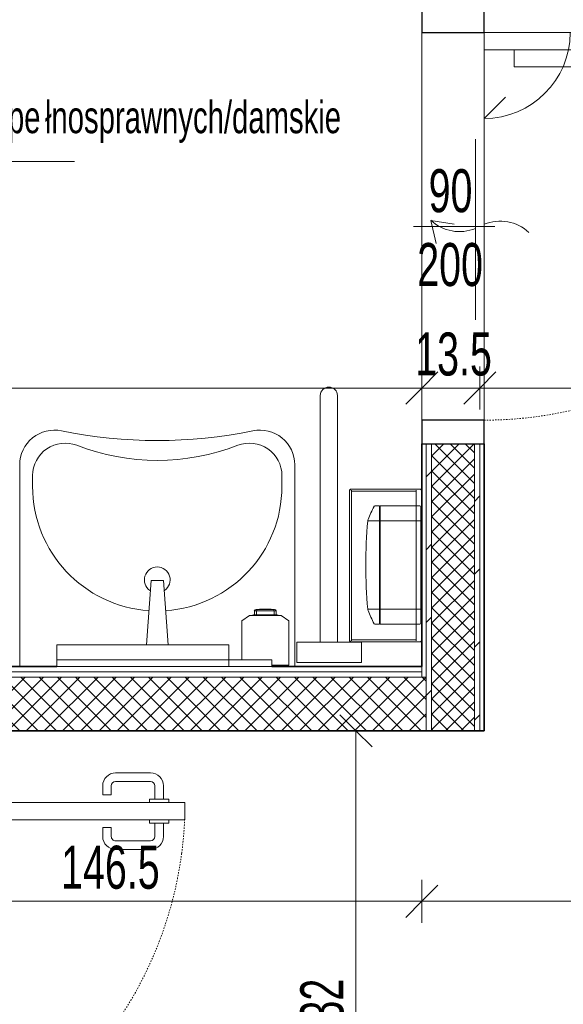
# Model space of a CAD drawing. Header units: centimetres. Extents: x 376 to 6517, y 1901 to 66534.
# Tile 44 of 115: x 2069 to 2195, y 65743 to 65972. Entities that reach past the tile are written whole.
import ezdxf

# ---------------------------------------------------------------- set-up
doc = ezdxf.new("R2010")
doc.units = ezdxf.units.CM
doc.linetypes.add('Kreska', pattern=[0.635, 0.3175, -0.3175])
for name, color, linetype, lineweight in [('A-ANNO-DIMS', 7, 'Continuous', 5), ('A-ANNO-DIMS-50', 7, 'Continuous', 5), ('A-AREA-IDEN', 7, 'Continuous', 5), ('A-DETL-GENF', 7, 'Continuous', 5), ('A-DETL-THIN', 7, 'Continuous', 5), ('A-DOOR', 7, 'Continuous', 5), ('A-DOOR-FRAM', 7, 'Continuous', 25), ('A-DOOR-HDLN', 7, 'Kreska', 5), ('A-DOOR-IDEN', 7, 'Continuous', 5), ('A-GENM', 7, 'Continuous', 5), ('A-WALL', 7, 'Continuous', 35), ('A-WALL-PATT', 7, 'Continuous', 35), ('I-FURN', 7, 'Continuous', 5), ('P-SANR-FIXT', 7, 'Continuous', 5)]:
    doc.layers.add(name, color=color, linetype=linetype, lineweight=lineweight)
doc.styles.add('Arial Narrow_1', font='ARIALN.TTF', dxfattribs={"width": 0.8, "height": 10})
doc.styles.add('Arial_I_1', font='arial.ttf', dxfattribs={"width": 0.65, "height": 7.5})
doc.dimstyles.new('standard_wielkość_otworów', dxfattribs={"dimscale": 30.48, "dimtxt": 10.23431, "dimasz": 0.246063, "dimexe": 0.164042, "dimexo": 0.0625, "dimgap": 0, "dimtad": 1, "dimdec": 1, "dimrnd": 0.5, "dimdsep": 46, "dimtxsty": 'Arial Narrow_1', "dimblk1": 'OBLIQUE', "dimblk2": 'OBLIQUE', "dimsah": 1, "dimcen": 0.09, "dimazin": 0, "dimtfac": 1, "dimtdec": 4, "dimtix": 1, "dimtmove": 0, "dimatfit": 3, "dimfxl": 0.164042, "dimfxlon": 1, "dimtvp": 1, "dimtolj": 1, "dimtzin": 0, "dimarcsym": 2})
pattern_1 = [(45, (-61328.214, 83.225), (-8.4852814, 8.4852814), [])]

# ---------------------------------------------------------------- blocks, each defined once
blk = doc.blocks.new('OHy Zestaw Umywalka przystosowana ___FK_04_0 - _64 x 55_-9280836-__-00_00 Przyziemie PB')
at = {"layer": 'P-SANR-FIXT', "color": 142, "true_color": 0x0080c0}
for p, q in [((-19.5, -54.39), (-19.5, -7.5)), ((44.5, -7.5), (44.5, -54.39)), ((10, -12.5), (15, -12.5)), ((10, -12.5), (11.05, -27.5)), ((13.95, -27.5), (15, -12.5)), ((13.95, -27.5), (11.05, -27.5)), ((-16.5, -49.41), (-16.5, -51.91)), ((41.5, -49.41), (41.5, -51.91))]:
    blk.add_line(p, q, dxfattribs=at)
for centre, radius, start, end in [((12.5, -49.41), 29, 93.8489, 180), ((12.5, -49.41), 29, 0, 86.1511), ((12.5, -27.63), 3, 124.7418, 270), ((12.5, -27.63), 3, 270, 55.2582), ((-8.96, -51.91), 7.54, 180, 291.1202), ((33.96, -51.91), 7.54, 248.8798, 0), ((-11.39, -54.39), 8.11, 180, 281.6426), ((36.39, -54.39), 8.11, 258.3574, 0), ((12.5, -107.46), 52.01, 68.8798, 111.1202), ((12.5, -170.32), 110.26, 78.3574, 101.6426)]:
    blk.add_arc(centre, radius, start, end, dxfattribs=at)
blk = doc.blocks.new('MEBLE lustro łazienka wtopione - MEBLE lustro łazienka wtopione-8946309-__-00_00 Przyziemie PB')
at = {"layer": 'I-FURN'}
for p, q in [((20, 0), (-30, 0)), ((-30, 0), (-30, -1.5)), ((-30, -1.5), (20, -1.5)), ((-20, -5), (-20, 0)), ((-20, 0), (20, 0)), ((20, 0), (20, -5)), ((20, -1.5), (20, 0)), ((20, -5), (-20, -5))]:
    blk.add_line(p, q, dxfattribs=at)
blk = doc.blocks.new('Mediclinics_Foam soap dispenser_DJF0032x - DJ0032-8255238-__-00_00 Przyziemie PB')
at = {"layer": 'A-GENM'}
for p, q in [((63687.29, 65833.59), (63687.54, 65833.68)), ((63687.54, 65833.68), (63690.3, 65833.68)), ((63687.75, 65833.68), (63687.75, 65834.64)), ((63692.86, 65834.64), (63687.75, 65834.64)), ((63688.15, 65834.91), (63692.45, 65834.91)), ((63688.23, 65833.68), (63688.23, 65834.64)), ((63688.97, 65834.99), (63690.3, 65834.99)), ((63688.97, 65834.91), (63688.97, 65834.99)), ((63691.64, 65834.99), (63690.3, 65834.99)), ((63693.07, 65833.68), (63690.3, 65833.68)), ((63691.64, 65834.91), (63691.64, 65834.99)), ((63692.37, 65834.64), (63692.37, 65833.68)), ((63692.86, 65833.68), (63692.86, 65834.64)), ((63693.32, 65833.59), (63693.07, 65833.68)), ((63684.8, 65832.26), (63686.59, 65833.51)), ((63684.8, 65832.26), (63684.8, 65823.19)), ((63686.59, 65833.51), (63694.02, 65833.51)), ((63688.04, 65833.58), (63687.29, 65833.59)), ((63687.29, 65833.51), (63687.29, 65833.59)), ((63688.04, 65833.58), (63692.56, 65833.58)), ((63693.32, 65833.59), (63692.56, 65833.58)), ((63693.32, 65833.51), (63693.32, 65833.59)), ((63694.02, 65833.51), (63695.8, 65832.26)), ((63695.8, 65832.26), (63695.8, 65821.94)), ((63695.8, 65821.94), (63691.8, 65821.94)), ((63691.8, 65821.69), (63695.8, 65821.69))]:
    blk.add_line(p, q, dxfattribs=at)
for centre, start, end in [((63688.15, 65834.47), 90.2541, 157.1598), ((63692.45, 65834.47), 22.8402, 89.7459)]:
    blk.add_arc(centre, 0.443, start, end, dxfattribs=at)
for centre, major_axis, ratio, start_param, end_param in [((63700.59, 65831.89), (13.36, 0), 0.367595, 2.769734, 2.791289), ((63688.43, 65834.4), (-0.007, 0.505), 0.438242, 6.262186, 7.360585), ((63692.15, 65834.4), (0.043, 0.503), 0.470954, 5.236717, 6.335626), ((63680.02, 65831.89), (13.36, 0), 0.367595, 0.350259, 0.371821)]:
    blk.add_ellipse(centre, major_axis=major_axis, ratio=ratio, start_param=start_param, end_param=end_param, dxfattribs=at)
blk = doc.blocks.new('Drz Drzwi pełne x1 ___FK_04_1 - Dd - W - łazienkowe - 101 x 207_5 _90 x 200_-8767902-__-00_00 Przyziemie PB')
at = {"layer": 'A-DETL-GENF'}
for p, q in [((-41.1, 40.25), (-37.1, 40.25)), ((-37.1, 40.25), (-37.1, 14.25)), ((-41.1, 14.25), (-37.1, 14.25)), ((-25.1, 7.25), (-30.05, 12.2))]:
    blk.add_line(p, q, dxfattribs=at)
blk.add_arc((-45.1, 7.25), 20, 360, 90, dxfattribs=at)
at = {"layer": 'A-DOOR'}
for p, q in [((-45.1, 97.45), (-41.1, 97.45)), ((-45.1, 97.45), (-45.1, 7.25)), ((-41.1, 97.45), (-41.1, 7.25)), ((-45.9, 92.45), (-49, 92.45)), ((-45.9, 93.7), (-45.1, 93.7)), ((-45.9, 89.2), (-45.9, 93.7)), ((-40.3, 93.7), (-41.1, 93.7)), ((-40.3, 89.2), (-40.3, 93.7)), ((-40.3, 92.45), (-37.2, 92.45)), ((-52, 81.31), (-52, 89.45)), ((-50, 81.31), (-50, 89.45)), ((-45.9, 90.45), (-49, 90.45)), ((-40.3, 90.45), (-37.2, 90.45)), ((-36.2, 81.31), (-36.2, 89.45)), ((-34.2, 81.31), (-34.2, 89.45)), ((-45.1, 89.2), (-45.9, 89.2)), ((-41.1, 89.2), (-40.3, 89.2)), ((-46.9, 80.31), (-49, 80.31)), ((-46.9, 78.31), (-46.9, 80.31)), ((-39.3, 78.31), (-39.3, 80.31)), ((-39.3, 80.31), (-37.2, 80.31)), ((-46.9, 78.31), (-49, 78.31)), ((-39.3, 78.31), (-37.2, 78.31)), ((-41.1, 7.25), (-45.1, 7.25)), ((-20.27, 7.25), (21.73, 7.25)), ((-20.27, 5.25), (21.73, 5.25)), ((-0.54, 0.27), (-1.4, -5.16)), ((3.96, -3.92), (-1.4, -5.16))]:
    blk.add_line(p, q, dxfattribs=at)
for centre, radius, start, end in [((-49, 89.45), 3, 90, 180), ((-37.2, 89.45), 3, 360, 90), ((-49, 89.45), 1, 90, 180), ((-37.2, 89.45), 1, 0, 90), ((-49, 81.31), 3, 180, 270), ((-49, 81.31), 1, 180, 270), ((-37.2, 81.31), 3, 270, 0), ((-37.2, 81.31), 1, 270, 0), ((8.57, 10.99), 9.79, 137.0478, 202.456), ((-8.57, 1.51), 9.79, 317.0478, 22.456)]:
    blk.add_arc(centre, radius, start, end, dxfattribs=at)
at = {"layer": 'A-DOOR-FRAM'}
for p, q in [((-45.1, 7.25), (-50.6, 7.25)), ((-50.6, 7.25), (-50.6, -7.25)), ((-45.1, -7.25), (-45.1, 7.25)), ((50.6, 7.25), (45.1, 7.25)), ((45.1, 7.25), (45.1, -7.25)), ((50.6, -7.25), (50.6, 7.25)), ((-50.6, -7.25), (-45.1, -7.25)), ((45.1, -7.25), (50.6, -7.25))]:
    blk.add_line(p, q, dxfattribs=at)
at = {"layer": 'A-DOOR-HDLN'}
blk.add_arc((-45.1, 7.25), 90.2, 360, 90, dxfattribs=at)
blk = doc.blocks.new('Mediclinics_Steel paper towel CZ folds dispenser_DT2106x - DT2106C-9027484-__-00_00 Przyziemie PB')
at = {"layer": 'A-GENM'}
for p, q in [((63716.88, 65859.02), (63715.76, 65859.02)), ((63716.88, 65845.27), (63716.88, 65859.02)), ((63716.98, 65859.02), (63726.28, 65859.02)), ((63716.98, 65845.27), (63716.98, 65859.02)), ((63726.48, 65858.82), (63726.48, 65845.27)), ((63714.11, 65855.56), (63716.88, 65855.56)), ((63716.98, 65855.56), (63726.48, 65855.56)), ((63726.48, 65856.19), (63726.7, 65855.87)), ((63726.7, 65855.87), (63726.7, 65854.22)), ((63726.48, 65852.25), (63726.7, 65852.57)), ((63726.7, 65852.57), (63726.7, 65854.22)), ((63716.88, 65845.27), (63716.88, 65831.52)), ((63716.98, 65845.27), (63716.98, 65831.52)), ((63726.7, 65846.57), (63726.48, 65846.73)), ((63726.48, 65845.93), (63726.7, 65845.82)), ((63726.48, 65831.72), (63726.48, 65845.27)), ((63726.7, 65846.57), (63726.7, 65843.97)), ((63726.48, 65844.61), (63726.7, 65844.72)), ((63726.7, 65843.97), (63726.48, 65843.81)), ((63726.48, 65838.29), (63726.7, 65837.97)), ((63726.7, 65837.97), (63726.7, 65836.32)), ((63726.7, 65834.67), (63726.7, 65836.32)), ((63714.11, 65834.98), (63716.88, 65834.98)), ((63716.98, 65834.98), (63726.48, 65834.98)), ((63726.48, 65834.35), (63726.7, 65834.67)), ((63716.88, 65831.52), (63715.76, 65831.52)), ((63716.98, 65831.52), (63726.28, 65831.52))]:
    blk.add_line(p, q, dxfattribs=at)
for centre, radius, start, end in [((63767.28, 65833.54), 57.58, 153.8483, 157.1833), ((63715.76, 65858.82), 0.2, 90, 155.5862), ((63726.28, 65858.82), 0.2, 0, 90), ((63832.11, 65845.71), 118.41, 175.2281, 180.2113), ((63715.06, 65855.47), 0.949, 154.5793, 174.5274), ((63832.11, 65844.83), 118.41, 179.7887, 184.7719), ((63715.06, 65835.07), 0.949, 185.4726, 205.4207), ((63767.28, 65857), 57.58, 202.8167, 206.1517), ((63715.76, 65831.72), 0.2, 204.4138, 270), ((63726.28, 65831.72), 0.2, 270, 0)]:
    blk.add_arc(centre, radius, start, end, dxfattribs=at)
blk = doc.blocks.new('PRD_AR_WstBns_RodanWasteBin_RODX605_605S_607 - RODX605-8269103-__-00_00 Przyziemie PB')
at = {"layer": 'I-FURN'}
for p, q in [((63709.9, 65862.69), (63709.9, 65827.64)), ((63726.7, 65862.91), (63710.13, 65862.91)), ((63710.35, 65827.64), (63710.35, 65862.69)), ((63710.35, 65862.46), (63725.4, 65862.46)), ((63725.4, 65862.69), (63725.4, 65827.64)), ((63710.13, 65827.41), (63726.7, 65827.41)), ((63725.4, 65827.86), (63710.35, 65827.86))]:
    blk.add_line(p, q, dxfattribs=at)
for points, knots in [([(63709.97, 65862.85), (63709.95, 65862.83), (63709.93, 65862.81), (63709.92, 65862.77), (63709.91, 65862.73), (63709.9, 65862.71), (63709.9, 65862.69)], [0, 0, 0, 0, 0.333333, 0.5, 0.666667, 1, 1, 1, 1]), ([(63710.13, 65862.91), (63710.11, 65862.91), (63710.08, 65862.91), (63710.04, 65862.9), (63710.01, 65862.88), (63709.98, 65862.86), (63709.97, 65862.85)], [0, 0, 0, 0, 0.333333, 0.5, 0.666667, 1, 1, 1, 1]), ([(63726.48, 65862.69), (63726.5, 65862.71), (63726.53, 65862.74), (63726.56, 65862.77), (63726.59, 65862.8), (63726.6, 65862.81), (63726.62, 65862.83), (63726.63, 65862.84), (63726.65, 65862.86), (63726.66, 65862.87), (63726.67, 65862.88), (63726.69, 65862.9), (63726.7, 65862.91), (63726.7, 65862.91), (63726.7, 65862.91)], [0, 0, 0, 0, 0.166667, 0.25, 0.333333, 0.375, 0.416667, 0.5, 0.541667, 0.583333, 0.666667, 0.75, 0.833333, 1, 1, 1, 1]), ([(63709.9, 65827.64), (63709.9, 65827.62), (63709.91, 65827.59), (63709.92, 65827.55), (63709.93, 65827.52), (63709.95, 65827.49), (63709.97, 65827.48)], [0, 0, 0, 0, 0.333333, 0.5, 0.666667, 1, 1, 1, 1]), ([(63709.97, 65827.48), (63709.98, 65827.46), (63710.01, 65827.44), (63710.04, 65827.43), (63710.08, 65827.42), (63710.11, 65827.41), (63710.13, 65827.41)], [0, 0, 0, 0, 0.333333, 0.5, 0.666667, 1, 1, 1, 1]), ([(63726.48, 65827.64), (63726.5, 65827.62), (63726.53, 65827.59), (63726.56, 65827.55), (63726.59, 65827.53), (63726.6, 65827.51), (63726.62, 65827.5), (63726.63, 65827.48), (63726.65, 65827.47), (63726.66, 65827.46), (63726.67, 65827.44), (63726.69, 65827.43), (63726.7, 65827.42), (63726.7, 65827.41), (63726.7, 65827.41)], [0, 0, 0, 0, 0.166667, 0.25, 0.333333, 0.375, 0.416667, 0.5, 0.541667, 0.583333, 0.666667, 0.75, 0.833333, 1, 1, 1, 1])]:
    blk.add_open_spline(points, degree=3, knots=knots, dxfattribs=at)
for points in [[(63710.13, 65862.69), (63710.11, 65862.71), (63710.07, 65862.75), (63710.01, 65862.8), (63709.98, 65862.83), (63709.97, 65862.85)], [(63709.97, 65827.48), (63709.98, 65827.49), (63710.01, 65827.52), (63710.07, 65827.58), (63710.11, 65827.62), (63710.13, 65827.64)]]:
    blk.add_open_spline(points, degree=3, dxfattribs=at)
blk = doc.blocks.new('Drz Drzwi pełne x1 ___regulowane - Dd - W - łazienkowe - 97_6 x 203_7 _90 x 200_-9243504-__-00_00 Przyziemie PB')
at = {"layer": 'A-DOOR'}
for p, q in [((-45.1, 97.7), (-41.1, 97.7)), ((-45.1, 97.7), (-45.1, 9.1)), ((-41.1, 97.7), (-41.1, 7.5)), ((-45.9, 93.95), (-45.1, 93.95)), ((-45.9, 89.45), (-45.9, 93.95)), ((-40.3, 93.95), (-41.1, 93.95)), ((-40.3, 89.45), (-40.3, 93.95)), ((-45.9, 92.7), (-49, 92.7)), ((-40.3, 92.7), (-37.2, 92.7)), ((-52, 81.56), (-52, 89.7)), ((-50, 81.56), (-50, 89.7)), ((-45.9, 90.7), (-49, 90.7)), ((-45.1, 89.45), (-45.9, 89.45)), ((-41.1, 89.45), (-40.3, 89.45)), ((-40.3, 90.7), (-37.2, 90.7)), ((-36.2, 81.56), (-36.2, 89.7)), ((-34.2, 81.56), (-34.2, 89.7)), ((-46.9, 80.56), (-49, 80.56)), ((-46.9, 78.56), (-46.9, 80.56)), ((-39.3, 78.56), (-39.3, 80.56)), ((-39.3, 80.56), (-37.2, 80.56)), ((-46.9, 78.56), (-49, 78.56)), ((-39.3, 78.56), (-37.2, 78.56)), ((-41.1, 7.5), (-45.1, 7.5)), ((-20.27, 7.5), (21.73, 7.5)), ((-20.27, 5.5), (21.73, 5.5)), ((-0.54, 0.52), (-1.4, -4.91)), ((3.96, -3.67), (-1.4, -4.91))]:
    blk.add_line(p, q, dxfattribs=at)
at = {"layer": 'A-DOOR', "lineweight": 25}
for p, q in [((-45.1, 9.1), (-54.8, 9.1)), ((-54.8, 9.1), (-54.8, 7.5)), ((-54.8, 7.5), (-47.3, 7.5)), ((-47.3, 7.5), (-47.3, -7.5)), ((-45.1, -9.1), (-45.1, 9.1)), ((54.8, 9.1), (45.1, 9.1)), ((45.1, 9.1), (45.1, -9.1)), ((47.3, 7.5), (54.8, 7.5)), ((47.3, -7.5), (47.3, 7.5)), ((54.8, 7.5), (54.8, 9.1)), ((-47.3, -7.5), (-54.8, -7.5)), ((-54.8, -7.5), (-54.8, -9.1)), ((-54.8, -9.1), (-45.1, -9.1)), ((45.1, -9.1), (54.8, -9.1)), ((54.8, -7.5), (47.3, -7.5)), ((54.8, -9.1), (54.8, -7.5))]:
    blk.add_line(p, q, dxfattribs=at)
at = {"layer": 'A-DOOR'}
for centre, radius, start, end in [((-49, 89.7), 3, 90, 180), ((-37.2, 89.7), 3, 360, 90), ((-49, 89.7), 1, 90, 180), ((-37.2, 89.7), 1, 0, 90), ((-49, 81.56), 3, 180, 270), ((-49, 81.56), 1, 180, 270), ((-37.2, 81.56), 3, 270, 0), ((-37.2, 81.56), 1, 270, 0), ((8.57, 11.24), 9.79, 137.0478, 202.456), ((-8.57, 1.76), 9.79, 317.0478, 22.456)]:
    blk.add_arc(centre, radius, start, end, dxfattribs=at)
at = {"layer": 'A-DOOR-HDLN'}
for start, end in [(82.5, 90), (75, 82.5), (0, 75)]:
    blk.add_arc((-45.1, 7.5), 90.2, start, end, dxfattribs=at)
blk = doc.blocks.new('METKA_POMIESZCZENIA PB NL Lubin - Rozbudowana - z ramką-8603349-__-00_00 Przyziemie PB')
at = {"layer": 'A-AREA-IDEN'}
for p, q in [((0, 0.425), (0, 0)), ((-1, 0), (1.3, 0)), ((0, 0), (0, -0.425))]:
    blk.add_line(p, q, dxfattribs=at)
blk = doc.blocks.new('DIMBLOCK2-__-00_00 Przyziemie PB')
at = {"layer": 'A-ANNO-DIMS-50', "color": 250, "true_color": 0x303030}
for p, q in [((1868.3, 65886.47), (1868.3, 65891.47)), ((2162.35, 65886.47), (2162.35, 65891.47)), ((1868.3, 65886.47), (1872.05, 65890.22)), ((2162.35, 65886.47), (2166.1, 65890.22)), ((1868.3, 65886.47), (1864.55, 65882.72)), ((1868.3, 65886.47), (2162.35, 65886.47)), ((1868.3, 65886.47), (1868.3, 65881.47)), ((2162.35, 65886.47), (2158.6, 65882.72)), ((2162.35, 65886.47), (2162.35, 65881.47))]:
    blk.add_line(p, q, dxfattribs=at)
at = {"layer": 'A-ANNO-DIMS-50', "color": 0, "insert": (2008.26, 65899.39), "char_height": 10, "width": 16.9597, "attachment_point": 1, "line_spacing_factor": 0.974696, "style": 'Arial Narrow_1'}
blk.add_mtext('294', dxfattribs=at)
blk = doc.blocks.new('_Oblique')
at = {"color": 0, "linetype": 'ByBlock', "lineweight": -2}
blk.add_line((-0.5, -0.5), (0.5, 0.5), dxfattribs=at)
blk = doc.blocks.new('DIMBLOCK3-__-00_00 Przyziemie PB')
at = {"layer": 'A-ANNO-DIMS-50', "color": 250, "true_color": 0x303030}
for p, q in [((2162.35, 65886.47), (2162.35, 65891.47)), ((2175.85, 65886.47), (2175.85, 65891.47)), ((2162.35, 65886.47), (2166.1, 65890.22)), ((2175.85, 65886.47), (2179.6, 65890.22)), ((2162.35, 65886.47), (2158.6, 65882.72)), ((2162.35, 65886.47), (2175.85, 65886.47)), ((2162.35, 65886.47), (2162.35, 65881.47)), ((2175.85, 65886.47), (2172.1, 65882.72)), ((2175.85, 65886.47), (2175.85, 65881.47))]:
    blk.add_line(p, q, dxfattribs=at)
at = {"layer": 'A-ANNO-DIMS-50', "color": 0, "insert": (2160.81, 65899.39), "char_height": 10, "width": 19.8838, "attachment_point": 1, "line_spacing_factor": 0.974696, "style": 'Arial Narrow_1'}
blk.add_mtext('13.5', dxfattribs=at)
blk = doc.blocks.new('DIMBLOCK4-__-00_00 Przyziemie PB')
at = {"layer": 'A-ANNO-DIMS-50', "color": 250, "true_color": 0x303030}
for p, q in [((2175.85, 65886.47), (2175.85, 65891.47)), ((2905.95, 65886.47), (2905.95, 65891.47)), ((2175.85, 65886.47), (2179.6, 65890.22)), ((2905.95, 65886.47), (2909.7, 65890.22)), ((2175.85, 65886.47), (2172.1, 65882.72)), ((2175.85, 65886.47), (2905.95, 65886.47)), ((2175.85, 65886.47), (2175.85, 65881.47)), ((2905.95, 65886.47), (2902.2, 65882.72)), ((2905.95, 65886.47), (2905.95, 65881.47))]:
    blk.add_line(p, q, dxfattribs=at)
at = {"layer": 'A-ANNO-DIMS-50', "color": 0, "insert": (2533.83, 65899.39), "char_height": 10, "width": 16.9597, "attachment_point": 1, "line_spacing_factor": 0.974696, "style": 'Arial Narrow_1'}
blk.add_mtext('730', dxfattribs=at)
blk = doc.blocks.new('DIMBLOCK46-__-00_00 Przyziemie PB')
at = {"layer": 'A-ANNO-DIMS-50', "color": 250, "true_color": 0x303030}
for p, q in [((2147.01, 65806.69), (2143.26, 65810.44)), ((2147.01, 65806.69), (2142.01, 65806.69)), ((2147.01, 65806.69), (2147.01, 65674.86)), ((2147.01, 65806.69), (2150.76, 65802.94)), ((2147.01, 65806.69), (2152.01, 65806.69)), ((2147.01, 65674.86), (2143.26, 65678.61)), ((2147.01, 65674.86), (2142.01, 65674.86)), ((2147.01, 65674.86), (2150.76, 65671.11)), ((2147.01, 65674.86), (2152.01, 65674.86))]:
    blk.add_line(p, q, dxfattribs=at)
at = {"layer": 'A-ANNO-DIMS-50', "color": 0, "insert": (2134.08, 65733.71), "char_height": 10, "width": 16.9597, "attachment_point": 1, "rotation": 90, "line_spacing_factor": 0.974696, "style": 'Arial Narrow_1'}
blk.add_mtext('132', dxfattribs=at)
blk = doc.blocks.new('ODr Oznaczenie drzwi ___FK_4_0 - pb-5810492-__-00_00 Przyziemie PB')
at = {"layer": 'A-DOOR-IDEN'}
blk.add_line((0, -0.1939), (0, 0.1834), dxfattribs=at)
blk = doc.blocks.new('DIMBLOCK63-__-00_00 Przyziemie PB')
at = {"layer": 'A-ANNO-DIMS-50', "color": 250, "true_color": 0x303030}
for p, q in [((2015.8, 65767.03), (2015.8, 65772.03)), ((2162.35, 65767.03), (2162.35, 65772.03)), ((2015.8, 65767.03), (2019.55, 65770.78)), ((2162.35, 65767.03), (2166.1, 65770.78)), ((2015.8, 65767.03), (2012.05, 65763.28)), ((2015.8, 65767.03), (2162.35, 65767.03)), ((2015.8, 65767.03), (2015.8, 65762.03)), ((2162.35, 65767.03), (2158.6, 65763.28)), ((2162.35, 65767.03), (2162.35, 65762.03))]:
    blk.add_line(p, q, dxfattribs=at)
at = {"layer": 'A-ANNO-DIMS-50', "color": 0, "insert": (2078.43, 65779.95), "char_height": 10, "width": 25.537, "attachment_point": 1, "line_spacing_factor": 0.974696, "style": 'Arial Narrow_1'}
blk.add_mtext('146.5', dxfattribs=at)
blk = doc.blocks.new('DIMBLOCK64-__-00_00 Przyziemie PB')
at = {"layer": 'A-ANNO-DIMS-50', "color": 250, "true_color": 0x303030}
for p, q in [((2162.35, 65767.03), (2162.35, 65772.03)), ((2481.65, 65767.03), (2481.65, 65772.03)), ((2162.35, 65767.03), (2166.1, 65770.78)), ((2481.65, 65767.03), (2485.4, 65770.78)), ((2162.35, 65767.03), (2158.6, 65763.28)), ((2162.35, 65767.03), (2481.65, 65767.03)), ((2162.35, 65767.03), (2162.35, 65762.03)), ((2481.65, 65767.03), (2477.9, 65763.28)), ((2481.65, 65767.03), (2481.65, 65762.03))]:
    blk.add_line(p, q, dxfattribs=at)
at = {"layer": 'A-ANNO-DIMS-50', "color": 0, "insert": (2311.36, 65779.95), "char_height": 10, "width": 25.537, "attachment_point": 1, "line_spacing_factor": 0.974696, "style": 'Arial Narrow_1'}
blk.add_mtext('319.5', dxfattribs=at)

msp = doc.modelspace()

# ---------------------------------------------------------------- hatches: boundary and pattern name
at = {"layer": 'A-WALL-PATT', "lineweight": 5, "true_color": 0x808080}
h = msp.add_hatch(dxfattribs=at)
h.set_pattern_fill('FP_10', color=8, style=0, pattern_type=2)
h.set_pattern_definition(pattern_1)
h.paths.add_polyline_path([(2175.85, 65806.69), (2175.85, 65873.49), (2174.6, 65873.49), (2174.6, 65806.69)])
h.paths.add_polyline_path([(2174.6, 65974.69), (2175.85, 65974.69), (2175.85, 66114.01), (2174.6, 66114.01), (2174.6, 66101.76)])
h = msp.add_hatch(dxfattribs=at)
h.set_pattern_fill('FP_10', color=8, style=0, pattern_type=2)
h.set_pattern_definition(pattern_1)
h.paths.add_polyline_path([(2164.6, 65806.69), (2164.6, 65873.49), (2163.35, 65873.49), (2163.35, 65806.69)])
h.paths.add_polyline_path([(2163.63, 65974.69), (2164.6, 65974.69), (2164.6, 66102.76), (2163.35, 66102.76), (2163.35, 65974.69)])
at = {"layer": 'A-WALL-PATT', "lineweight": 5, "true_color": 0x787878}
h = msp.add_hatch(dxfattribs=at)
h.set_pattern_fill('FP_9', color=8, style=0, pattern_type=2)
h.set_pattern_definition([(45, (-61328.2136, 83.225), (-1.76776695, 1.76776695), []), (135, (-61328.2136, 83.225), (-1.76776695, -1.76776695), [])])
h.paths.add_polyline_path([(2164.6, 65806.69), (2174.6, 65806.69), (2174.6, 65873.49), (2164.6, 65873.49), (2164.6, 65817.02)])
h.paths.add_polyline_path([(2164.6, 65974.69), (2174.6, 65974.69), (2174.6, 66104.01), (2164.6, 66104.01), (2164.6, 65978.26)])
at = {"layer": 'A-WALL-PATT', "lineweight": 5, "true_color": 0x008000}
h = msp.add_hatch(dxfattribs=at)
h.set_pattern_fill('FP_11', color=96, style=0, pattern_type=2)
h.set_pattern_definition([(45, (-61328.2136, 83.225), (-2.12132034, 2.12132034), []), (135, (-61328.2136, 83.225), (-2.12132034, -2.12132034), [])])
h.paths.add_polyline_path([(1853.3, 65806.69), (2163.35, 65806.69), (2163.35, 65819.19), (1853.3, 65819.19), (1853.3, 65817.02)])

# ---------------------------------------------------------------- linework, layer by layer
at = {"layer": 'A-DETL-THIN'}
for p, q in [((2138.73, 65827.34), (2138.73, 65884.69)), ((2142.73, 65884.69), (2142.73, 65827.34)), ((2133.3, 65827.34), (2148.3, 65827.34)), ((2133.3, 65822.56), (2133.3, 65827.34)), ((2142.73, 65827.34), (2138.73, 65827.34)), ((2148.3, 65827.34), (2148.3, 65822.56)), ((2148.3, 65822.56), (2133.3, 65822.56))]:
    msp.add_line(p, q, dxfattribs=at)
msp.add_arc((2140.73, 65884.69), 2, 0, 180, dxfattribs=at)
at = {"layer": 'A-WALL', "lineweight": 5}
for p, q in [((2162.35, 65878.99), (2162.35, 65969.19)), ((2176.85, 65969.19), (2176.85, 65878.99)), ((2163.35, 65873.49), (2163.35, 65806.69)), ((2164.6, 65806.69), (2164.6, 65873.49)), ((2174.6, 65806.69), (2174.6, 65873.49)), ((2175.85, 65806.69), (2175.85, 65873.49)), ((2162.35, 65820.44), (1867.05, 65820.44)), ((2162.35, 65819.19), (2162.35, 65821.69)), ((2163.35, 65819.19), (1865.8, 65819.19))]:
    msp.add_line(p, q, dxfattribs=at)
at = {"layer": 'A-WALL'}
for p, q in [((2162.35, 65873.49), (2162.35, 65821.69)), ((2176.85, 65806.69), (2176.85, 65873.49)), ((2077.45, 65821.69), (1868.3, 65821.69)), ((2162.35, 65821.69), (2127.45, 65821.69)), ((2015.8, 65806.69), (2176.85, 65806.69))]:
    msp.add_line(p, q, dxfattribs=at)

# ---------------------------------------------------------------- block references
at = {"layer": 'A-AREA-IDEN', "xscale": 49.99999999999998, "yscale": 49.99999999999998, "zscale": 49.99999999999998}
msp.add_blockref('METKA_POMIESZCZENIA PB NL Lubin - Rozbudowana - z ramką-8603349-__-00_00 Przyziemie PB', (2016.57, 65939.17), dxfattribs=at)
at = {"layer": 'A-DOOR', "rotation": 270}
for name, p in [('Drz Drzwi pełne x1 ___FK_04_1 - Dd - W - łazienkowe - 101 x 207_5 _90 x 200_-8767902-__-00_00 Przyziemie PB', (2169.6, 65924.09)), ('Drz Drzwi pełne x1 ___regulowane - Dd - W - łazienkowe - 97_6 x 203_7 _90 x 200_-9243504-__-00_00 Przyziemie PB', (2009.55, 65744.89))]:
    msp.add_blockref(name, p, dxfattribs=at)
at = {"layer": 'A-DOOR-IDEN', "xscale": 49.99999999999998, "yscale": 49.99999999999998, "zscale": 49.99999999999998, "rotation": 89.99999999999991}
msp.add_blockref('ODr Oznaczenie drzwi ___FK_4_0 - pb-5810492-__-00_00 Przyziemie PB', (2169.6, 65924.09), dxfattribs=at)
at = {"layer": 'A-GENM'}
for name in ['Mediclinics_Steel paper towel CZ folds dispenser_DT2106x - DT2106C-9027484-__-00_00 Przyziemie PB', 'Mediclinics_Foam soap dispenser_DJF0032x - DJ0032-8255238-__-00_00 Przyziemie PB']:
    msp.add_blockref(name, (-61564.36, 0), dxfattribs=at)
at = {"layer": 'I-FURN'}
msp.add_blockref('PRD_AR_WstBns_RodanWasteBin_RODX605_605S_607 - RODX605-8269103-__-00_00 Przyziemie PB', (-61564.36, 0), dxfattribs=at)
at = {"layer": 'I-FURN', "rotation": 180}
msp.add_blockref('MEBLE lustro łazienka wtopione - MEBLE lustro łazienka wtopione-8946309-__-00_00 Przyziemie PB', (2097.45, 65821.69), dxfattribs=at)
at = {"layer": 'P-SANR-FIXT', "color": 142, "true_color": 0x0080c0, "rotation": 180}
msp.add_blockref('OHy Zestaw Umywalka przystosowana ___FK_04_0 - _64 x 55_-9280836-__-00_00 Przyziemie PB', (2113.3, 65814.19), dxfattribs=at)

# ---------------------------------------------------------------- texts
at = {"layer": 'A-AREA-IDEN', "char_height": 7.5, "attachment_point": 1, "style": 'Arial_I_1'}
for s, insert, width in [('WC dla os. niepe', (2021.78, 65953.27), 64.0949), ('łnosprawnych/damskie', (2074.67, 65953.27), 84.6782)]:
    msp.add_mtext(s, dxfattribs=dict(at, insert=insert, width=width))
at = {"layer": 'A-DOOR-IDEN', "char_height": 10, "attachment_point": 1, "style": 'Arial Narrow_1'}
for s, insert, width in [('90', (2163.93, 65937.39), 12.827), ('200', (2161.28, 65920.2), 19.2405)]:
    msp.add_mtext(s, dxfattribs=dict(at, insert=insert, width=width))

# ---------------------------------------------------------------- dimensions: what is measured, and where the dimension line sits
at = {"layer": 'A-ANNO-DIMS', "color": 250, "true_color": 0x303030}
for base, p1, p2, override, picture, middle in [((2162.3470254, 65886.46804938), (1868.2970254, 65891.46804938), (2162.3470254, 65891.46804938), {"dimpost": '<>', "dimfxl": 294.05}, 'DIMBLOCK2-__-00_00 Przyziemie PB', (2015.3220254, 65891.57377929)), ((2175.85, 65886.47), (2162.35, 65891.47), (2175.85, 65891.47), {"dimpost": '<>', "dimfxl": 13.5}, 'DIMBLOCK3-__-00_00 Przyziemie PB', (2169.1, 65891.57)), ((2905.95, 65886.47), (2175.85, 65891.47), (2905.95, 65891.47), {"dimpost": '<>', "dimfxl": 730.1}, 'DIMBLOCK4-__-00_00 Przyziemie PB', (2540.9, 65891.57)), ((2162.3470254, 65767.02639482), (2015.7970254, 65772.02639482), (2162.3470254, 65762.02639482), {"dimpost": '<>', "dimfxl": 146.890784}, 'DIMBLOCK63-__-00_00 Przyziemie PB', (2089.0720254, 65772.13212473)), ((2481.65, 65767.03), (2162.35, 65762.03), (2481.65, 65762.03), {"dimpost": '<>', "dimfxl": 319.3}, 'DIMBLOCK64-__-00_00 Przyziemie PB', (2322, 65772.13))]:
    dim = msp.add_linear_dim(base=base, p1=p1, p2=p2, dimstyle='standard_wielkość_otworów', override=override, dxfattribs=at)
    dim.commit()
    dim.dimension.update_dxf_attribs({"geometry": picture, "text_midpoint": middle})
dim = msp.add_linear_dim(base=(2147.01, 65674.86), p1=(2152.01, 65806.69), p2=(2152.01, 65674.86), angle=90, dimstyle='standard_wielkość_otworów', override={"dimpost": '<>', "dimfxl": 131.822898}, dxfattribs=at)
dim.commit()
dim.dimension.update_dxf_attribs({"geometry": 'DIMBLOCK46-__-00_00 Przyziemie PB', "text_midpoint": (2141.9, 65740.77)})

doc.saveas('drawing.dxf')
